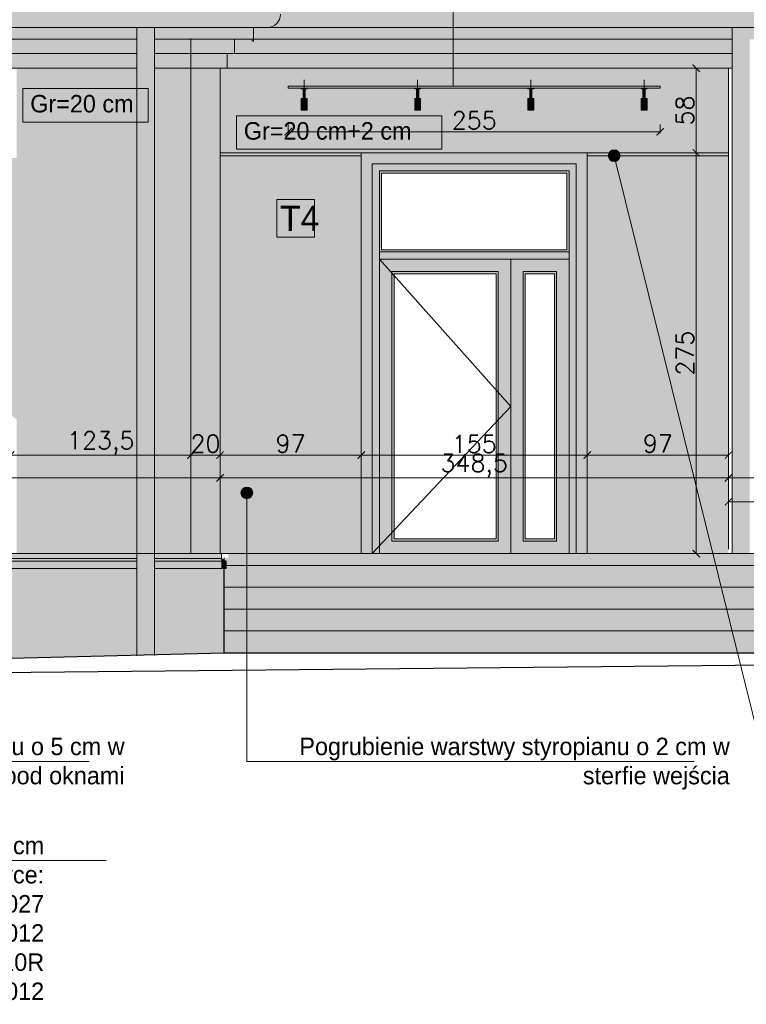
# Model space of a CAD drawing. Header units: millimetres. Extents: x -740 to 33545, y 5178 to 22494.
# Tile 19 of 250: x 124 to 622, y 11335 to 12010. Entities that reach past the tile are written whole.
import ezdxf
from ezdxf.lldxf.tags import DXFTag

# ---------------------------------------------------------------- set-up
doc = ezdxf.new("R2010")
doc.units = ezdxf.units.MM
doc.header["$MEASUREMENT"] = 0
doc.layers.get('Defpoints').update_dxf_attribs({"color": 252})
for name, color, linetype, lineweight in [('A_l.przerywana', 252, 'ICAD_ISO03W100', 9), ('A_l.widokowa', 252, 'Continuous', 18), ('l. przekrojowa', 252, 'Continuous', 30), ('l.przerywana', 252, 'ICAD_ISO03W100', 5), ('l.widokowa', 252, 'Continuous', 15), ('l.wypeĹ‚nien', 252, 'Continuous', 5), ('wymiarowanie', 252, 'Continuous', 9)]:
    doc.layers.add(name, color=color, linetype=linetype, lineweight=lineweight)
doc.styles.add('ROMANS', font='romans')
doc.styles.add('styl2', font='simplex.shx')
tags = doc.linetypes.add('ICAD_ISO03W100', pattern=[30, 12, -18]).pattern_tags.tags
tags[6:7] = [DXFTag(74, 4), DXFTag(75, 0), DXFTag(340, '0'), DXFTag(46, 1.0), DXFTag(50, 0.0), DXFTag(44, 0.0), DXFTag(45, 0.0)]
tags[4:5] = [DXFTag(74, 4), DXFTag(75, 0), DXFTag(340, '0'), DXFTag(46, 1.0), DXFTag(50, 0.0), DXFTag(44, 0.0), DXFTag(45, 0.0)]
doc.dimstyles.new('Skala 1-50', dxfattribs={"dimtxt": 12, "dimasz": 5, "dimexe": 1, "dimexo": 1, "dimgap": 1.5, "dimtad": 1, "dimdec": 1, "dimrnd": 0.5, "dimtxsty": 'styl2', "dimblk": 'ARCHTICK', "dimcen": 5, "dimadec": 0, "dimazin": 0, "dimtfac": 1, "dimtdec": 1, "dimtmove": 1, "dimatfit": 3, "dimldrblk": 'ARCHTICK', "dimfxl": 0, "dimlwd": -1, "dimlwe": -1, "dimarcsym": 0})

# ---------------------------------------------------------------- blocks, each defined once
blk = doc.blocks.new('_ArchTick')
at = {"color": 0, "linetype": 'ByBlock', "const_width": 0.15}
blk.add_lwpolyline([(-0.5, -0.5), (0.5, 0.5)], dxfattribs=at)
blk = doc.blocks.new('*D1912')
at = {"layer": 'Defpoints', "color": 0}
for p in [(117.9, 11725.3), (241.52, 11727.5), (241.52, 11711.65)]:
    blk.add_point(p, dxfattribs=at)
at = {"layer": 'wymiarowanie', "color": 0}
for p, q in [((117.9, 11716.65), (117.9, 11710.65)), ((241.52, 11716.65), (241.52, 11710.65)), ((117.9, 11711.65), (241.52, 11711.65))]:
    blk.add_line(p, q, dxfattribs=at)
at = {"layer": 'wymiarowanie', "color": 0, "xscale": 5, "yscale": 5, "zscale": 5, "rotation": 180}
blk.add_blockref('_ArchTick', (117.9, 11711.65), dxfattribs=at)
at = {"layer": 'wymiarowanie', "color": 0, "xscale": 5, "yscale": 5, "zscale": 5}
blk.add_blockref('_ArchTick', (241.52, 11711.65), dxfattribs=at)
at = {"layer": 'wymiarowanie', "color": 0, "insert": (179.71, 11719.99), "char_height": 12, "attachment_point": 5, "style": 'styl2'}
blk.add_mtext('123,5', dxfattribs=at)
blk = doc.blocks.new('*D1913')
at = {"layer": 'Defpoints', "color": 0}
for p in [(261.52, 11728.43), (241.52, 11727.5), (261.52, 11711.65)]:
    blk.add_point(p, dxfattribs=at)
at = {"layer": 'wymiarowanie', "color": 0}
for p, q in [((241.52, 11716.65), (241.52, 11710.65)), ((261.52, 11716.65), (261.52, 11710.65)), ((241.52, 11711.65), (261.52, 11711.65))]:
    blk.add_line(p, q, dxfattribs=at)
at = {"layer": 'wymiarowanie', "color": 0, "xscale": 5, "yscale": 5, "zscale": 5, "rotation": 180}
blk.add_blockref('_ArchTick', (241.52, 11711.65), dxfattribs=at)
at = {"layer": 'wymiarowanie', "color": 0, "xscale": 5, "yscale": 5, "zscale": 5}
blk.add_blockref('_ArchTick', (261.52, 11711.65), dxfattribs=at)
at = {"layer": 'wymiarowanie', "color": 0, "insert": (251.52, 11719.45), "char_height": 12, "attachment_point": 5, "style": 'styl2'}
blk.add_mtext('20', dxfattribs=at)
blk = doc.blocks.new('*D1914')
at = {"layer": 'Defpoints', "color": 0}
for p in [(261.52, 11728.43), (358.36, 11734.39), (358.36, 11711.65)]:
    blk.add_point(p, dxfattribs=at)
at = {"layer": 'wymiarowanie', "color": 0}
for p, q in [((261.52, 11716.65), (261.52, 11710.65)), ((358.36, 11716.65), (358.36, 11710.65)), ((261.52, 11711.65), (358.36, 11711.65))]:
    blk.add_line(p, q, dxfattribs=at)
at = {"layer": 'wymiarowanie', "color": 0, "xscale": 5, "yscale": 5, "zscale": 5, "rotation": 180}
blk.add_blockref('_ArchTick', (261.52, 11711.65), dxfattribs=at)
at = {"layer": 'wymiarowanie', "color": 0, "xscale": 5, "yscale": 5, "zscale": 5}
blk.add_blockref('_ArchTick', (358.36, 11711.65), dxfattribs=at)
at = {"layer": 'wymiarowanie', "color": 0, "insert": (309.94, 11719.45), "char_height": 12, "attachment_point": 5, "style": 'styl2'}
blk.add_mtext('97', dxfattribs=at)
blk = doc.blocks.new('*D1915')
at = {"layer": 'Defpoints', "color": 0}
for p in [(358.36, 11734.39), (513.36, 11727.5), (513.36, 11711.65)]:
    blk.add_point(p, dxfattribs=at)
at = {"layer": 'wymiarowanie', "color": 0}
for p, q in [((358.36, 11716.65), (358.36, 11710.65)), ((513.36, 11716.65), (513.36, 11710.65)), ((358.36, 11711.65), (513.36, 11711.65))]:
    blk.add_line(p, q, dxfattribs=at)
at = {"layer": 'wymiarowanie', "color": 0, "xscale": 5, "yscale": 5, "zscale": 5, "rotation": 180}
blk.add_blockref('_ArchTick', (358.36, 11711.65), dxfattribs=at)
at = {"layer": 'wymiarowanie', "color": 0, "xscale": 5, "yscale": 5, "zscale": 5}
blk.add_blockref('_ArchTick', (513.36, 11711.65), dxfattribs=at)
at = {"layer": 'wymiarowanie', "color": 0, "insert": (435.86, 11719.3), "char_height": 12, "attachment_point": 5, "style": 'styl2'}
blk.add_mtext('155', dxfattribs=at)
blk = doc.blocks.new('*D1916')
at = {"layer": 'Defpoints', "color": 0}
for p in [(610.2, 11729.79), (513.36, 11727.5), (610.2, 11711.65)]:
    blk.add_point(p, dxfattribs=at)
at = {"layer": 'wymiarowanie', "color": 0}
for p, q in [((513.36, 11716.65), (513.36, 11710.65)), ((610.2, 11716.65), (610.2, 11710.65)), ((513.36, 11711.65), (610.2, 11711.65))]:
    blk.add_line(p, q, dxfattribs=at)
at = {"layer": 'wymiarowanie', "color": 0, "xscale": 5, "yscale": 5, "zscale": 5, "rotation": 180}
blk.add_blockref('_ArchTick', (513.36, 11711.65), dxfattribs=at)
at = {"layer": 'wymiarowanie', "color": 0, "xscale": 5, "yscale": 5, "zscale": 5}
blk.add_blockref('_ArchTick', (610.2, 11711.65), dxfattribs=at)
at = {"layer": 'wymiarowanie', "color": 0, "insert": (561.78, 11719.45), "char_height": 12, "attachment_point": 5, "style": 'styl2'}
blk.add_mtext('97', dxfattribs=at)
blk = doc.blocks.new('*D1917')
at = {"layer": 'Defpoints', "color": 0}
for p in [(610.2, 11736.7), (704.18, 11736.7), (704.18, 11696)]:
    blk.add_point(p, dxfattribs=at)
at = {"layer": 'wymiarowanie', "color": 0}
for p, q in [((610.2, 11706), (610.2, 11695)), ((704.18, 11706), (704.18, 11695)), ((610.2, 11696), (704.18, 11696))]:
    blk.add_line(p, q, dxfattribs=at)
at = {"layer": 'wymiarowanie', "color": 0, "xscale": 5, "yscale": 5, "zscale": 5, "rotation": 180}
blk.add_blockref('_ArchTick', (610.2, 11696), dxfattribs=at)
at = {"layer": 'wymiarowanie', "color": 0, "xscale": 5, "yscale": 5, "zscale": 5}
blk.add_blockref('_ArchTick', (704.18, 11696), dxfattribs=at)
at = {"layer": 'wymiarowanie', "color": 0, "insert": (657.19, 11703.8), "char_height": 12, "attachment_point": 5, "style": 'styl2'}
blk.add_mtext('94', dxfattribs=at)
blk = doc.blocks.new('*D1941')
at = {"layer": 'Defpoints', "color": 0}
for p in [(261.52, 11728.43), (-534.56, 11721.52), (261.52, 11696)]:
    blk.add_point(p, dxfattribs=at)
at = {"layer": 'wymiarowanie', "color": 0}
for p, q in [((-534.56, 11706), (-534.56, 11695)), ((261.52, 11706), (261.52, 11695)), ((-534.56, 11696), (261.52, 11696))]:
    blk.add_line(p, q, dxfattribs=at)
at = {"layer": 'wymiarowanie', "color": 0, "xscale": 5, "yscale": 5, "zscale": 5, "rotation": 180}
blk.add_blockref('_ArchTick', (-534.56, 11696), dxfattribs=at)
at = {"layer": 'wymiarowanie', "color": 0, "xscale": 5, "yscale": 5, "zscale": 5}
blk.add_blockref('_ArchTick', (261.52, 11696), dxfattribs=at)
at = {"layer": 'wymiarowanie', "color": 0, "insert": (-136.52, 11703.8), "char_height": 12, "attachment_point": 5, "style": 'styl2'}
blk.add_mtext('796', dxfattribs=at)
blk = doc.blocks.new('*D1942')
at = {"layer": 'Defpoints', "color": 0}
for p in [(261.52, 11728.43), (610.2, 11722.76), (610.2, 11696)]:
    blk.add_point(p, dxfattribs=at)
at = {"layer": 'wymiarowanie', "color": 0}
for p, q in [((261.52, 11706), (261.52, 11695)), ((610.2, 11706), (610.2, 11695)), ((261.52, 11696), (610.2, 11696))]:
    blk.add_line(p, q, dxfattribs=at)
at = {"layer": 'wymiarowanie', "color": 0, "xscale": 5, "yscale": 5, "zscale": 5, "rotation": 180}
blk.add_blockref('_ArchTick', (261.52, 11696), dxfattribs=at)
at = {"layer": 'wymiarowanie', "color": 0, "xscale": 5, "yscale": 5, "zscale": 5}
blk.add_blockref('_ArchTick', (610.2, 11696), dxfattribs=at)
at = {"layer": 'wymiarowanie', "color": 0, "insert": (435.86, 11704.35), "char_height": 12, "attachment_point": 5, "style": 'styl2'}
blk.add_mtext('348,5', dxfattribs=at)
blk = doc.blocks.new('*D1943')
at = {"layer": 'Defpoints', "color": 0}
for p in [(610.2, 11706), (1423.58, 11706), (1423.58, 11679.61)]:
    blk.add_point(p, dxfattribs=at)
at = {"layer": 'wymiarowanie', "color": 0}
for p, q in [((610.2, 11689.61), (610.2, 11678.61)), ((1423.58, 11689.61), (1423.58, 11678.61)), ((610.2, 11679.61), (1423.58, 11679.61))]:
    blk.add_line(p, q, dxfattribs=at)
at = {"layer": 'wymiarowanie', "color": 0, "xscale": 5, "yscale": 5, "zscale": 5, "rotation": 180}
blk.add_blockref('_ArchTick', (610.2, 11679.61), dxfattribs=at)
at = {"layer": 'wymiarowanie', "color": 0, "xscale": 5, "yscale": 5, "zscale": 5}
blk.add_blockref('_ArchTick', (1423.58, 11679.61), dxfattribs=at)
at = {"layer": 'wymiarowanie', "color": 0, "insert": (1016.89, 11687.95), "char_height": 12, "attachment_point": 5, "style": 'styl2'}
blk.add_mtext('813,5', dxfattribs=at)
blk = doc.blocks.new('*D1985')
at = {"layer": 'Defpoints', "color": 0}
for p in [(587.93, 11977.09), (587.93, 11919.08), (588.18, 11919.08)]:
    blk.add_point(p, dxfattribs=at)
at = {"layer": 'wymiarowanie', "color": 0}
for p, q in [((588.18, 11977.09), (588.18, 11919.08)), ((588.93, 11977.09), (589.18, 11977.09)), ((588.93, 11919.08), (589.18, 11919.08))]:
    blk.add_line(p, q, dxfattribs=at)
at = {"layer": 'wymiarowanie', "color": 0, "xscale": 5, "yscale": 5, "zscale": 5}
for p, rotation in [((588.18, 11977.09), 90), ((588.18, 11919.08), 270)]:
    blk.add_blockref('_ArchTick', p, dxfattribs=dict(at, rotation=rotation))
at = {"layer": 'wymiarowanie', "color": 0, "insert": (580.38, 11948.09), "char_height": 12, "attachment_point": 5, "rotation": 90, "style": 'styl2'}
blk.add_mtext('58', dxfattribs=at)
blk = doc.blocks.new('*D1986')
at = {"layer": 'Defpoints', "color": 0}
for p in [(587.93, 11919.08), (588.18, 11644.08), (620.16, 11644.08)]:
    blk.add_point(p, dxfattribs=at)
at = {"layer": 'wymiarowanie', "color": 0}
for p, q in [((588.18, 11919.08), (588.18, 11644.08)), ((588.93, 11919.08), (589.18, 11919.08)), ((598.18, 11644.08), (587.18, 11644.08))]:
    blk.add_line(p, q, dxfattribs=at)
at = {"layer": 'wymiarowanie', "color": 0, "xscale": 5, "yscale": 5, "zscale": 5}
for p, rotation in [((588.18, 11919.08), 90), ((588.18, 11644.08), 270)]:
    blk.add_blockref('_ArchTick', p, dxfattribs=dict(at, rotation=rotation))
at = {"layer": 'wymiarowanie', "color": 0, "insert": (580.38, 11781.58), "char_height": 12, "attachment_point": 5, "rotation": 90, "style": 'styl2'}
blk.add_mtext('275', dxfattribs=at)
blk = doc.blocks.new('*D2384')
at = {"layer": 'Defpoints', "color": 0}
for p in [(308.36, 11963.33), (563.36, 11963.33), (563.36, 11933.48)]:
    blk.add_point(p, dxfattribs=at)
at = {"layer": 'wymiarowanie', "color": 0}
for p, q in [((308.36, 11938.48), (308.36, 11932.48)), ((563.36, 11938.48), (563.36, 11932.48)), ((308.36, 11933.48), (563.36, 11933.48))]:
    blk.add_line(p, q, dxfattribs=at)
at = {"layer": 'wymiarowanie', "color": 0, "xscale": 5, "yscale": 5, "zscale": 5, "rotation": 180}
blk.add_blockref('_ArchTick', (308.36, 11933.48), dxfattribs=at)
at = {"layer": 'wymiarowanie', "color": 0, "xscale": 5, "yscale": 5, "zscale": 5}
blk.add_blockref('_ArchTick', (563.36, 11933.48), dxfattribs=at)
at = {"layer": 'wymiarowanie', "color": 0, "insert": (435.86, 11941.28), "char_height": 12, "attachment_point": 5, "style": 'styl2'}
blk.add_mtext('255', dxfattribs=at)

msp = doc.modelspace()

# ---------------------------------------------------------------- hatches: boundary and pattern name
at = {"layer": 'l.wypeĹ‚nien'}
h = msp.add_hatch(color=256, dxfattribs=at)
h.paths.add_polyline_path([(38.61, 12360.32), (-420.14, 12085.31), (-556.93, 12020.48), (-557.9, 12020.48), (-558.81, 12020.05), (-560.13, 12015.14), (-575.16, 12014.85), (-576.04, 12014.11, 1.091168), (-567.04, 12005.11), (-557.56, 12005.11), (-557.56, 11996.93), (2523.58, 11996.93), (2524.25, 12005.11), (2533.07, 12005.11, 0.439902), (2541.83, 12014.66), (2541.32, 12014.86), (2526.67, 12014.85), (2524.84, 12020.05), (2522.96, 12020.48), (2386.16, 12085.31), (1927.42, 12360.32)])
h.paths.add_polyline_path([(841.28, 12175.76), (1101.41, 12175.76), (1101.41, 12082.59), (841.28, 12082.59)], flags=16)
h.paths.add_polyline_path([(178.34, 12175.76), (338.56, 12175.76), (338.56, 12082.59), (178.34, 12082.59)], flags=16)
h.paths.add_polyline_path([(1617.67, 12175.76), (1777.05, 12175.76), (1777.05, 12082.59), (1617.67, 12082.59)], flags=16)
h = msp.add_hatch(color=256, dxfattribs=at)
h.paths.add_polyline_path([(204.52, 11996.93), (204.52, 11987.09), (204.52, 11977.09), (204.52, 11644.08), (216.52, 11644.08), (216.52, 11977.09), (216.52, 11987.09), (216.52, 11996.93), (216.52, 12005.11), (204.52, 12005.11)])
h.paths.add_polyline_path([(204.52, 11633.92), (204.52, 11574.53), (216.52, 11574.82), (216.52, 11633.92), (216.52, 11638.92), (216.52, 11640.78), (216.52, 11644.08), (204.52, 11644.08), (204.52, 11640.78), (204.52, 11638.92)])
for points in [[(612.77, 11644.08), (624.77, 11644.08), (624.77, 12005.11), (612.77, 12005.11)], [(563.36, 11963.33), (308.36, 11963.33), (308.36, 11964.83), (563.36, 11964.83)], [(317.24, 11948.33), (321.24, 11948.33), (321.24, 11956.33), (319.99, 11956.33), (318.49, 11956.33), (317.24, 11956.33)], [(395.02, 11948.33), (399.02, 11948.33), (399.02, 11956.33), (397.77, 11956.33), (396.27, 11956.33), (395.02, 11956.33)], [(472.69, 11948.33), (476.69, 11948.33), (476.69, 11956.33), (475.44, 11956.33), (473.94, 11956.33), (472.69, 11956.33)], [(550.36, 11948.33), (554.36, 11948.33), (554.36, 11956.33), (553.11, 11956.33), (551.61, 11956.33), (550.36, 11956.33)], [(-535.54, 11644.08), (-535.54, 11640.78), (204.52, 11640.78), (204.52, 11644.08), (121.93, 11644.08), (117.9, 11644.08), (-390.1, 11644.08), (-514.56, 11644.08), (-534.56, 11644.08)]]:
    msp.add_hatch(color=256, dxfattribs=at).paths.add_polyline_path(points)
h = msp.add_hatch(color=256, dxfattribs=at)
h.paths.add_polyline_path([(-514.56, 11977.09), (-390.1, 11977.09), (117.9, 11977.09), (121.93, 11977.09), (204.52, 11977.09), (204.52, 11987.09), (-514.56, 11987.09)])
h.paths.add_polyline_path([(-514.56, 11987.09), (204.52, 11987.09), (204.52, 11996.93), (-514.56, 11996.93)])
h.paths.add_polyline_path([(-544.56, 11987.09), (-539.56, 11987.09), (-514.56, 11987.09), (-514.56, 11996.93), (-544.56, 11996.93)])
h.paths.add_polyline_path([(-539.56, 11977.09), (-534.56, 11977.09), (-534.56, 11977.09), (-514.56, 11977.09), (-514.56, 11987.09), (-539.56, 11987.09)])
h = msp.add_hatch(color=256, dxfattribs=at)
h.paths.add_polyline_path([(610.2, 11977.09), (612.77, 11977.09), (612.77, 11987.09), (271.52, 11987.09), (266.52, 11987.09), (266.52, 11977.09)])
h.paths.add_polyline_path([(271.52, 11996.93), (284.52, 11996.93), (612.77, 11996.93), (612.77, 11987.09), (271.52, 11987.09)])
h.paths.add_polyline_path([(241.52, 11996.93), (271.52, 11996.93), (271.52, 11987.09), (266.52, 11987.09), (241.52, 11987.09)])
h.paths.add_polyline_path([(216.52, 11977.09), (241.52, 11977.09), (241.52, 11987.09), (216.52, 11987.09)])
h.paths.add_polyline_path([(261.52, 11977.09), (266.52, 11977.09), (266.52, 11987.09), (241.52, 11987.09), (241.52, 11977.09)])
h.paths.add_polyline_path([(216.52, 11987.09), (241.52, 11987.09), (241.52, 11996.93), (216.52, 11996.93)])
h = msp.add_hatch(color=256, dxfattribs=at)
h.paths.add_polyline_path([(117.9, 11644.08), (117.9, 11730.65), (-386.49, 11730.65), (-390.1, 11734.08), (-390.1, 11644.08)])
h.paths.add_polyline_path([(-390.1, 11919.08), (-235.16, 11919.08), (-37.04, 11919.08), (117.9, 11919.08), (117.9, 11977.09), (-390.1, 11977.09)])
h.paths.add_polyline_path([(121.93, 11915.59), (117.9, 11915.59), (117.9, 11739.08), (121.93, 11736.16), (121.93, 11644.08), (204.52, 11644.08), (204.52, 11977.09), (121.93, 11977.09)])
h.paths.add_polyline_path([(-514.56, 11644.08), (-390.1, 11644.08), (-390.1, 11829.08), (-514.56, 11829.08)])
h.paths.add_polyline_path([(-390.1, 11829.08), (-390.1, 11977.09), (-514.56, 11977.09), (-514.56, 11829.08)])
h.paths.add_polyline_path([(241.52, 11644.08), (241.52, 11977.09), (216.52, 11977.09), (216.52, 11644.08)])
h.paths.add_polyline_path([(261.52, 11644.08), (261.52, 11977.09), (241.52, 11977.09), (241.52, 11644.08)])
h.paths.add_polyline_path([(-534.56, 11644.08), (-514.56, 11644.08), (-514.56, 11829.08), (-534.56, 11829.08)])
h.paths.add_polyline_path([(-514.56, 11887.95), (-514.56, 11977.09), (-534.56, 11977.09), (-534.56, 11887.95)])
h.paths.add_polyline_path([(-534.56, 11829.08), (-514.56, 11829.08), (-514.56, 11887.95), (-534.56, 11887.95)])
h = msp.add_hatch(color=256, dxfattribs=at)
h.paths.add_polyline_path([(319.24, 11956.33), (319.24, 11962.83), (318.49, 11962.83), (318.49, 11956.33)])
h.paths.add_polyline_path([(319.99, 11956.33), (319.99, 11962.83), (319.24, 11962.83), (319.24, 11956.33)])
h.paths.add_polyline_path([(319.24, 11962.83), (319.99, 11962.83), (321.24, 11962.83), (321.24, 11963.33), (319.24, 11963.33)])
h.paths.add_polyline_path([(317.24, 11962.83), (318.49, 11962.83), (319.24, 11962.83), (319.24, 11963.33), (317.24, 11963.33)])
h = msp.add_hatch(color=256, dxfattribs=at)
h.paths.add_polyline_path([(397.02, 11956.33), (397.02, 11962.83), (396.27, 11962.83), (396.27, 11956.33)])
h.paths.add_polyline_path([(397.77, 11956.33), (397.77, 11962.83), (397.02, 11962.83), (397.02, 11956.33)])
h.paths.add_polyline_path([(397.02, 11962.83), (397.77, 11962.83), (399.02, 11962.83), (399.02, 11963.33), (397.02, 11963.33)])
h.paths.add_polyline_path([(395.02, 11962.83), (396.27, 11962.83), (397.02, 11962.83), (397.02, 11963.33), (395.02, 11963.33)])
h = msp.add_hatch(color=256, dxfattribs=at)
h.paths.add_polyline_path([(474.69, 11956.33), (474.69, 11962.83), (473.94, 11962.83), (473.94, 11956.33)])
h.paths.add_polyline_path([(475.44, 11956.33), (475.44, 11962.83), (474.69, 11962.83), (474.69, 11956.33)])
h.paths.add_polyline_path([(474.69, 11962.83), (475.44, 11962.83), (476.69, 11962.83), (476.69, 11963.33), (474.69, 11963.33)])
h.paths.add_polyline_path([(472.69, 11962.83), (473.94, 11962.83), (474.69, 11962.83), (474.69, 11963.33), (472.69, 11963.33)])
h = msp.add_hatch(color=256, dxfattribs=at)
h.paths.add_polyline_path([(552.36, 11956.33), (552.36, 11962.83), (551.61, 11962.83), (551.61, 11956.33)])
h.paths.add_polyline_path([(553.11, 11956.33), (553.11, 11962.83), (552.36, 11962.83), (552.36, 11956.33)])
h.paths.add_polyline_path([(552.36, 11962.83), (553.11, 11962.83), (554.36, 11962.83), (554.36, 11963.33), (552.36, 11963.33)])
h.paths.add_polyline_path([(550.36, 11962.83), (551.61, 11962.83), (552.36, 11962.83), (552.36, 11963.33), (550.36, 11963.33)])
h = msp.add_hatch(color=256, dxfattribs=at)
h.paths.add_polyline_path([(513.36, 11919.08), (358.36, 11919.08), (358.36, 11644.08), (513.36, 11644.08)])
h.paths.add_polyline_path([(450.86, 11836.08), (380.86, 11836.08), (380.86, 11654.08), (450.86, 11654.08)], flags=16)
h.paths.add_polyline_path([(372.36, 11905.08), (499.36, 11905.08), (499.36, 11852.58), (372.36, 11852.58)], flags=16)
h.paths.add_polyline_path([(470.86, 11836.08), (490.86, 11836.08), (490.86, 11654.08), (470.86, 11654.08)], flags=16)
h = msp.add_hatch(color=256, dxfattribs=at)
h.paths.add_polyline_path([(264.24, 11641.08), (1420.86, 11641.08), (1420.86, 11576), (264.24, 11576)])
h.paths.add_polyline_path([(1423.58, 11651.08), (726.08, 11651.08), (726.08, 11641.08), (1423.58, 11641.08)])
h.paths.add_polyline_path([(726.08, 11644.08), (267.12, 11644.08), (267.12, 11641.08), (726.08, 11641.08)])
h = msp.add_hatch(color=256, dxfattribs=at)
edge = h.paths.add_edge_path()
edge.add_line((-535.73, 11633.92), (204.52, 11633.92))
edge.add_line((204.52, 11633.92), (204.52, 11574.53))
edge.add_line((204.5, 11574.53), (-530.72, 11556.38))
edge.add_line((-530.72, 11556.38), (-537.16, 11556.22))
edge.add_line((-537.16, 11556.22), (-537.16, 11630.21))
edge.add_line((-537.16, 11630.21), (-537.16, 11633.92))
edge = h.paths.add_edge_path()
edge.add_line((-390.1, 11644.08), (117.9, 11644.08))
edge.add_line((117.9, 11640.78), (-390.1, 11640.78))
h.paths.add_polyline_path([(-538.75, 11638.92), (204.52, 11638.92), (204.52, 11633.92), (-538.75, 11634.67)])
h.paths.add_polyline_path([(-535.54, 11644.08), (-535.54, 11640.78), (204.52, 11640.78), (204.52, 11644.08), (121.93, 11644.08), (117.9, 11644.08), (-390.1, 11644.08), (-514.56, 11644.08), (-534.56, 11644.08)])
h.paths.add_polyline_path([(-538.75, 11638.92), (-535.54, 11640.78), (204.52, 11640.78), (204.52, 11638.92)])
h.paths.add_polyline_path([(-479.94, 11628.86), (-479.94, 11601.64), (-448.61, 11601.64), (-448.61, 11628.86)], flags=9)
h.paths.add_polyline_path([(-479.47, 11602.78), (-479.47, 11628.7), (-453.55, 11628.7), (-453.55, 11602.78)], flags=16)
h = msp.add_hatch(color=256, dxfattribs=at)
h.paths.add_polyline_path([(264.12, 11576), (264.12, 11633.92), (216.52, 11633.92), (216.52, 11574.82)])
h.paths.add_polyline_path([(216.52, 11638.92), (264.24, 11638.92), (264.24, 11636), (264.24, 11633.92), (264.12, 11633.92), (216.52, 11633.92)])
h.paths.add_polyline_path([(216.52, 11640.78), (262.5, 11640.78), (262.5, 11644.08), (261.52, 11644.08), (241.52, 11644.08), (216.52, 11644.08)])
h.paths.add_polyline_path([(216.52, 11640.78), (262.5, 11640.78), (264.24, 11639.77), (264.24, 11638.92), (216.52, 11638.92)])
h = msp.add_hatch(color=256, dxfattribs=at)
h.paths.add_polyline_path([(265.71, 11638.92), (262.5, 11638.92), (262.5, 11633.92), (264.12, 11633.92), (265.71, 11633.92)])
h.paths.add_polyline_path([(265.71, 11638.92), (262.5, 11640.78), (262.5, 11638.92)])
h = msp.add_hatch(dxfattribs=at)
h.set_pattern_fill('CONC', color=256, scale=17, style=0)
h.set_pattern_definition([(0, (16.15, 10.88), (0, 17), [0, -17]), (0, (16.32, 4.93), (0, 17), [0, -17]), (0, (16.83, 14.11), (0, 17), [0, -17]), (338.1986, (7.99, 8.84), (51.0000046, -16.9999985), [1.83095, -89.716854]), (216.8699, (9.69, 8.16), (50.9999986, 34.0000021), [0.85, -84.15]), (130.6013, (9.01, 7.65), (85.00000716, -101.9999833), [1.567315, -155.164933]), (206.5651, (3.4, 5.61), (-16.9999857, -17.0000223), [0.380137, -37.63302]), (326.3099, (3.06, 5.44), (33.9999925, -17.0000227), [0.612952, -60.681432]), (108.4349, (3.57, 5.1), (-16.9999729, 34.0000074), [0.53759, -53.221135]), (225, (14.28, 3.91), (-4e-15, -17.000005), [0.721242, -23.32038]), (0, (13.77, 3.4), (17, 17), [1.02, -15.98]), (135, (14.79, 3.4), (-17.000005, 2e-15), [0.721242, -23.32038]), (251.5651, (12.24, 14.79), (16.9999729, 34.0000074), [0.53759, -53.221135]), (0, (12.07, 14.28), (17, 17), [0.85, -16.15]), (143.1301, (12.92, 14.28), (-50.9999986, 34.0000021), [0.85, -84.15]), (213.6901, (3.23, 14.96), (33.9999925, 17.0000227), [0.612952, -60.681432]), (341.5651, (2.72, 14.62), (-34.0000074, 16.9999729), [1.075182, -52.683544]), (126.8699, (3.74, 14.28), (34.0000021, -50.9999986), [0.85, -84.15]), (0, (8.16, 14.28), (0, 17), [0, -17]), (0, (3.57, 9.86), (0, 17), [0, -17]), (0, (8.33, 3.57), (0, 17), [0, -17]), (0, (12.92, 8.84), (0, 17), [0, -17]), (0, (7.99, 11.73), (0, 17), [0, -17]), (0, (4.25, 12.24), (0, 17), [0, -17]), (0, (5.78, 11.22), (0, 17), [0, -17]), (0, (5.1, 7.14), (0, 17), [0, -17]), (0, (1.02, 7.82), (0, 17), [0, -17]), (0, (1.19, 11.73), (0, 17), [0, -17]), (0, (0.68, 15.47), (0, 17), [0, -17]), (0, (5.95, 16.15), (0, 17), [0, -17]), (0, (9.69, 16.83), (0, 17), [0, -17]), (0, (15.64, 16.15), (0, 17), [0, -17]), (0, (11.56, 10.88), (0, 17), [0, -17]), (0, (9.86, 13.94), (0, 17), [0, -17]), (0, (11.22, 5.78), (0, 17), [0, -17]), (0, (6.12, 4.93), (0, 17), [0, -17]), (0, (11.22, 1.19), (0, 17), [0, -17]), (0, (5.61, 2.21), (0, 17), [0, -17]), (0, (0.17, 1.7), (0, 17), [0, -17]), (0, (2.21, 0.85), (0, 17), [0, -17]), (0, (2.38, 3.23), (0, 17), [0, -17]), (0, (13.77, 0.51), (0, 17), [0, -17]), (0, (15.81, 7.48), (0, 17), [0, -17]), (0, (14.96, 12.58), (0, 17), [0, -17]), (0, (7.14, 0.34), (0, 17), [0, -17])])
edge = h.paths.add_edge_path()
edge.add_line((-535.73, 11633.92), (204.52, 11633.92))
edge.add_line((204.52, 11633.92), (204.52, 11574.53))
edge.add_line((204.5, 11574.53), (-530.72, 11556.38))
edge.add_line((-530.72, 11556.38), (-537.16, 11556.22))
edge.add_line((-537.16, 11556.22), (-537.16, 11630.21))
edge.add_line((-537.16, 11630.21), (-537.16, 11633.92))
h.paths.add_polyline_path([(264.12, 11576), (264.12, 11633.92), (216.52, 11633.92), (216.52, 11574.82)])
h.paths.add_polyline_path([(-479.94, 11628.86), (-479.94, 11601.64), (-448.61, 11601.64), (-448.61, 11628.86)], flags=9)
h.paths.add_polyline_path([(-479.47, 11628.7), (-479.47, 11602.78), (-453.55, 11602.78), (-453.55, 11628.7)], flags=16)
at = {"layer": 'wymiarowanie'}
msp.add_hatch(color=256, dxfattribs=at).paths.add_polyline_path([(610.2, 11644.08), (513.36, 11644.08), (513.36, 11919.08), (358.36, 11919.08), (358.36, 11644.08), (267.12, 11644.08), (261.86, 11644.6), (261.86, 11647.08), (261.52, 11647.08), (261.52, 11977.09), (610.2, 11977.09)])
at = {"layer": 'wymiarowanie', "ltscale": 0.3}
for points in [[(527.77, 11917.08, -1), (535.84, 11917.08, -1)], [(275.88, 11685.71, -1), (283.96, 11685.71, -1)]]:
    msp.add_hatch(color=256, dxfattribs=at).paths.add_polyline_path(points)

# ---------------------------------------------------------------- linework, layer by layer
at = {"layer": 'A_l.przerywana', "ltscale": 0.2}
for p, q in [((319.24, 11948.33), (319.24, 11969.04)), ((397.02, 11948.33), (397.02, 11969.04)), ((474.69, 11948.33), (474.69, 11969.04)), ((552.36, 11948.33), (552.36, 11969.04))]:
    msp.add_line(p, q, dxfattribs=at)
at = {"layer": 'A_l.widokowa'}
for p, q in [((318.49, 11956.33), (318.49, 11962.83)), ((319.99, 11956.33), (319.99, 11962.83)), ((396.27, 11956.33), (396.27, 11962.83)), ((397.77, 11956.33), (397.77, 11962.83)), ((473.94, 11956.33), (473.94, 11962.83)), ((475.44, 11956.33), (475.44, 11962.83)), ((551.61, 11956.33), (551.61, 11962.83)), ((553.11, 11956.33), (553.11, 11962.83))]:
    msp.add_line(p, q, dxfattribs=at)
for points in [[(317.24, 11962.83), (321.24, 11962.83), (321.24, 11963.33), (317.24, 11963.33)], [(395.02, 11962.83), (399.02, 11962.83), (399.02, 11963.33), (395.02, 11963.33)], [(472.69, 11962.83), (476.69, 11962.83), (476.69, 11963.33), (472.69, 11963.33)], [(550.36, 11962.83), (554.36, 11962.83), (554.36, 11963.33), (550.36, 11963.33)]]:
    msp.add_lwpolyline(points, close=True, dxfattribs=at)
for points in [[(317.24, 11956.33), (321.24, 11956.33), (321.24, 11948.33), (317.24, 11948.33), (317.24, 11956.33)], [(395.02, 11956.33), (399.02, 11956.33), (399.02, 11948.33), (395.02, 11948.33), (395.02, 11956.33)], [(472.69, 11956.33), (476.69, 11956.33), (476.69, 11948.33), (472.69, 11948.33), (472.69, 11956.33)], [(550.36, 11956.33), (554.36, 11956.33), (554.36, 11948.33), (550.36, 11948.33), (550.36, 11956.33)]]:
    msp.add_lwpolyline(points, dxfattribs=at)
at = {"layer": 'l. przekrojowa', "linetype": 'ICAD_ISO03W100', "ltscale": 0.5}
msp.add_line((-530.71, 11556.08), (2503.19, 11586.08), dxfattribs=at)
at = {"layer": 'l. przekrojowa'}
msp.add_line((-537.16, 11556.22), (264.24, 11576), dxfattribs=at)
at = {"layer": 'l. przekrojowa', "ltscale": 0.3}
msp.add_line((264.24, 11576), (1420.86, 11576), dxfattribs=at)
at = {"layer": 'l.przerywana', "ltscale": 0.3}
for p, q in [((216.52, 11997.58), (216.52, 11644.08)), ((241.52, 11997.58), (241.52, 11644.08)), ((-514.56, 11644.08), (1446.26, 11644.08))]:
    msp.add_line(p, q, dxfattribs=at)
at = {"layer": 'l.przerywana', "ltscale": 0.5}
msp.add_lwpolyline([(370.86, 11846.08), (460.86, 11745.08), (365.86, 11644.08)], dxfattribs=at)
at = {"layer": 'l.widokowa'}
for p, q in [((204.52, 12005.11), (204.52, 11573.94)), ((216.52, 12005.11), (216.52, 11574.23)), ((285, 12005.11), (294, 12005.11)), ((612.77, 12005.11), (612.77, 11644.08)), ((284.52, 11995.39), (283.42, 11996.22)), ((271.52, 11987.09), (266.52, 11987.09)), ((-536.54, 11977.09), (204.52, 11977.09)), ((216.52, 11977.09), (612.77, 11977.09)), ((261.52, 11977.09), (261.52, 11644.08)), ((610.2, 11977.09), (610.2, 11647.08)), ((262.5, 11644.08), (261.52, 11644.08)), ((262.5, 11640.78), (262.5, 11644.08)), ((264.24, 11641.08), (264.24, 11576)), ((264.12, 11633.92), (264.12, 11576))]:
    msp.add_line(p, q, dxfattribs=at)
at = {"layer": 'l.widokowa', "ltscale": 0.3}
for p, q in [((-535.54, 11640.78), (204.52, 11640.78)), ((-534.56, 11644.08), (204.52, 11644.08)), ((216.52, 11644.08), (726.08, 11644.08)), ((216.52, 11644.08), (262.5, 11644.08)), ((216.52, 11640.78), (262.5, 11640.78)), ((-538.75, 11638.92), (204.52, 11638.92)), ((-535.73, 11633.92), (204.52, 11633.92)), ((216.52, 11638.92), (265.71, 11638.92)), ((216.52, 11633.92), (265.71, 11633.92)), ((264.24, 11636), (726.08, 11636)), ((264.24, 11621), (726.08, 11621)), ((264.24, 11606), (726.08, 11606)), ((264.24, 11591), (726.08, 11591))]:
    msp.add_line(p, q, dxfattribs=at)
at = {"layer": 'l.widokowa'}
for points in [[(-567.04, 12005.11), (984.52, 12005.11)], [(284.52, 12005.11), (284.52, 11995.26)], [(-557.56, 11996.93), (204.52, 11996.93)], [(216.52, 11996.93), (612.77, 11996.93)], [(271.52, 11996.93), (271.52, 11987.09)], [(264.52, 11988.18), (264.68, 11988.18), (264.68, 11988.18)], [(266.52, 11987.09), (266.52, 11977.09)], [(266.52, 11977.09), (261.52, 11977.09), (261.52, 11977.09)], [(563.36, 11963.33), (308.36, 11963.33), (308.36, 11964.83), (563.36, 11964.83), (563.36, 11963.33)], [(262.5, 11640.78), (265.71, 11638.92), (265.71, 11633.92), (264.96, 11634.67)]]:
    msp.add_lwpolyline(points, dxfattribs=at)
msp.add_lwpolyline([(513.36, 11919.08), (358.36, 11919.08), (358.36, 11644.08), (513.36, 11644.08)], close=True, dxfattribs=at)
msp.add_arc((294, 12014.11), 9, 270, 0, dxfattribs=at)
at = {"layer": 'l.wypeĹ‚nien'}
for p, q in [((421.52, 11964.83), (421.52, 12492.72)), ((-541.54, 11987.09), (204.52, 11987.09)), ((216.52, 11987.09), (612.77, 11987.09)), ((261.52, 11919.08), (358.36, 11919.08)), ((261.52, 11917.08), (358.36, 11917.08)), ((610.2, 11919.08), (513.36, 11919.08)), ((610.2, 11917.08), (513.36, 11917.08))]:
    msp.add_line(p, q, dxfattribs=at)
at = {"layer": 'l.wypeĹ‚nien', "ltscale": 0.3}
for p, q in [((370.86, 11851.08), (500.86, 11851.08)), ((370.86, 11846.08), (500.86, 11846.08))]:
    msp.add_line(p, q, dxfattribs=at)
at = {"layer": 'l.wypeĹ‚nien'}
msp.add_lwpolyline([(505.86, 11644.08), (505.86, 11911.58), (365.86, 11911.58), (365.86, 11644.08)], dxfattribs=at)
for points in [[(500.86, 11906.58), (370.86, 11906.58), (370.86, 11644.08), (500.86, 11644.08)], [(370.86, 11906.58), (500.86, 11906.58), (500.86, 11851.08), (370.86, 11851.08)], [(372.36, 11905.08), (499.36, 11905.08), (499.36, 11852.58), (372.36, 11852.58)], [(460.86, 11846.08), (370.86, 11846.08), (370.86, 11644.08), (460.86, 11644.08)], [(460.86, 11846.08), (500.86, 11846.08), (500.86, 11644.08), (460.86, 11644.08)], [(452.36, 11837.58), (379.36, 11837.58), (379.36, 11652.58), (452.36, 11652.58)], [(450.86, 11836.08), (380.86, 11836.08), (380.86, 11654.08), (450.86, 11654.08)], [(469.36, 11837.58), (492.36, 11837.58), (492.36, 11652.58), (469.36, 11652.58)], [(470.86, 11836.08), (490.86, 11836.08), (490.86, 11654.08), (470.86, 11654.08)]]:
    msp.add_lwpolyline(points, close=True, dxfattribs=at)
at = {"layer": 'wymiarowanie'}
for p, q in [((634.98, 11501.42), (531.81, 11917.08)), ((279.92, 11501.42), (279.92, 11685.71)), ((171.65, 11501.42), (-135.19, 11501.42)), ((586.76, 11501.42), (279.92, 11501.42)), ((183.51, 11433.42), (-202.26, 11433.42))]:
    msp.add_line(p, q, dxfattribs=at)
for points in [[(126.31, 11963.16), (212.16, 11963.16), (212.16, 11940.15), (126.31, 11940.15)], [(272.79, 11944.52), (413.64, 11944.52), (413.64, 11921.51), (272.79, 11921.51)]]:
    msp.add_lwpolyline(points, close=True, dxfattribs=at)
msp.add_lwpolyline([(300.45, 11887.09), (326.37, 11887.09), (326.37, 11861.17), (300.45, 11861.17), (300.45, 11887.09)], dxfattribs=at)
at = {"layer": 'wymiarowanie', "ltscale": 0.3}
for centre in [(531.81, 11917.08), (279.92, 11685.71)]:
    msp.add_circle(centre, 4.04, dxfattribs=at)

# ---------------------------------------------------------------- texts
at = {"layer": 'wymiarowanie', "attachment_point": 1}
for s, insert, char_height, width in [('{\\fCentury Gothic|b0|i0|c238|p34;Gr=20 cm}\\P\\pi621.52874;{\\fCentury Gothic|b0|i0|c238|p34;\\H1.00000x; }', (131.33, 11958.73), 12, 621.5287), ('{\\fCentury Gothic|b0|i0|c238|p34;Gr=20 cm+2 cm }\\P\\pi621.52874;{\\fCentury Gothic|b0|i0|c238|p34;\\H1.00000x; }', (277.81, 11940.08), 12, 621.5287), ('{\\fCentury Gothic|b0|i0|c238|p34;T4}', (302.69, 11882.72), 17.28, 25.92), ('\\pi194.78474;{\\fCentury Gothic|b0|i0|c238|p34;Listwa do boniowania osadzana w poziomie gr. 2 cm }', (475.26, 11521.01), 12, 621.5287)]:
    msp.add_mtext(s, dxfattribs=dict(at, insert=insert, char_height=char_height, width=width))
at = {"layer": 'wymiarowanie', "linetype": 'Continuous', "char_height": 12, "width": 327.6277, "attachment_point": 3, "style": 'ROMANS'}
for s, insert in [('{\\fCentury Gothic|b0|i0|c238|p0;Pogrubienie warstwy styropianu o 5 cm }{\\fCentury Gothic|b0|i0|c238|p0;w pasie nad i pod oknami }', (196.04, 11517.77)), ('{\\fCentury Gothic|b0|i0|c238|p0;Pogrubienie warstwy styropianu o 2 cm }{\\fCentury Gothic|b0|i0|c238|p0;w sterfie wejścia}', (611.15, 11517.77)), ('{\\fCentury Gothic|b0|i0|c238|p0;Pasy pionowe na elewacji  szerokości 7 }{\\fCentury Gothic|b0|i0|c238|p0;cm gr. 2 cm w kolorystyce:}\\P{\\fCentury Gothic|b0|i0|c238|p0;NCS S 1575 - R108/RAL 3027 }\\P{\\fCentury Gothic|b0|i0|c238|p0;NCS S 2070 - Y/ RAL1012}\\P{\\fCentury Gothic|b0|i0|c238|p0;NCS S 0580 Y10R}\\P{\\fCentury Gothic|b0|i0|c238|p0;NCS S 1555 - R808 / RAL 5012}', (140.9, 11449.77))]:
    msp.add_mtext(s, dxfattribs=dict(at, insert=insert))

# ---------------------------------------------------------------- dimensions: what is measured, and where the dimension line sits
at = {"layer": 'wymiarowanie'}
for base, p1, p2, override, picture, middle in [((588.18, 11919.08), (587.93, 11977.09), (587.93, 11919.08), {"dimtmove": 0, "dimfxl": 10}, '*D1985', (580.38, 11948.09)), ((588.18, 11644.08), (587.93, 11919.08), (620.16, 11644.08), {"dimtmove": 1, "dimfxl": 10}, '*D1986', (580.38, 11781.58))]:
    dim = msp.add_linear_dim(base=base, p1=p1, p2=p2, angle=90, dimstyle='Skala 1-50', override=override, dxfattribs=at)
    dim.commit()
    dim.dimension.update_dxf_attribs({"geometry": picture, "text_midpoint": middle})
for base, p1, p2, picture, middle in [((563.36, 11933.48), (308.36, 11963.33), (563.36, 11963.33), '*D2384', (435.86, 11941.28)), ((241.52, 11711.65), (117.9, 11725.3), (241.52, 11727.5), '*D1912', (179.71, 11719.99)), ((358.36, 11711.65), (261.52, 11728.43), (358.36, 11734.39), '*D1914', (309.94, 11719.45)), ((513.36, 11711.65), (358.36, 11734.39), (513.36, 11727.5), '*D1915', (435.86, 11719.3)), ((610.2, 11711.65), (513.36, 11727.5), (610.2, 11729.79), '*D1916', (561.78, 11719.45))]:
    dim = msp.add_linear_dim(base=base, p1=p1, p2=p2, dimstyle='Skala 1-50', dxfattribs=at)
    dim.commit()
    dim.dimension.update_dxf_attribs({"geometry": picture, "text_midpoint": middle})
for base, p1, p2, override, picture, middle in [((704.18, 11696), (610.2, 11736.7), (704.18, 11736.7), {"dimtmove": 0, "dimfxl": 10}, '*D1917', (657.19, 11703.8)), ((261.52, 11696), (-534.56, 11721.52), (261.52, 11728.43), {"dimtmove": 0, "dimfxl": 10}, '*D1941', (-136.52, 11703.8)), ((610.2, 11696), (261.52, 11728.43), (610.2, 11722.76), {"dimtmove": 1, "dimfxl": 10}, '*D1942', (435.86, 11704.35)), ((1423.58, 11679.61), (610.2, 11706), (1423.58, 11706), {"dimtmove": 0, "dimfxl": 10}, '*D1943', (1016.89, 11687.95))]:
    dim = msp.add_linear_dim(base=base, p1=p1, p2=p2, dimstyle='Skala 1-50', override=override, dxfattribs=at)
    dim.commit()
    dim.dimension.update_dxf_attribs({"geometry": picture, "text_midpoint": middle})
dim = msp.add_linear_dim(base=(261.52, 11711.65), p1=(241.52, 11727.5), p2=(261.52, 11728.43), dimstyle='Skala 1-50', dxfattribs=at)
dim.commit()
dim.dimension.update_dxf_attribs({"geometry": '*D1913', "text_midpoint": (251.52, 11711.65), "dimtype": 160})

doc.saveas('drawing.dxf')
